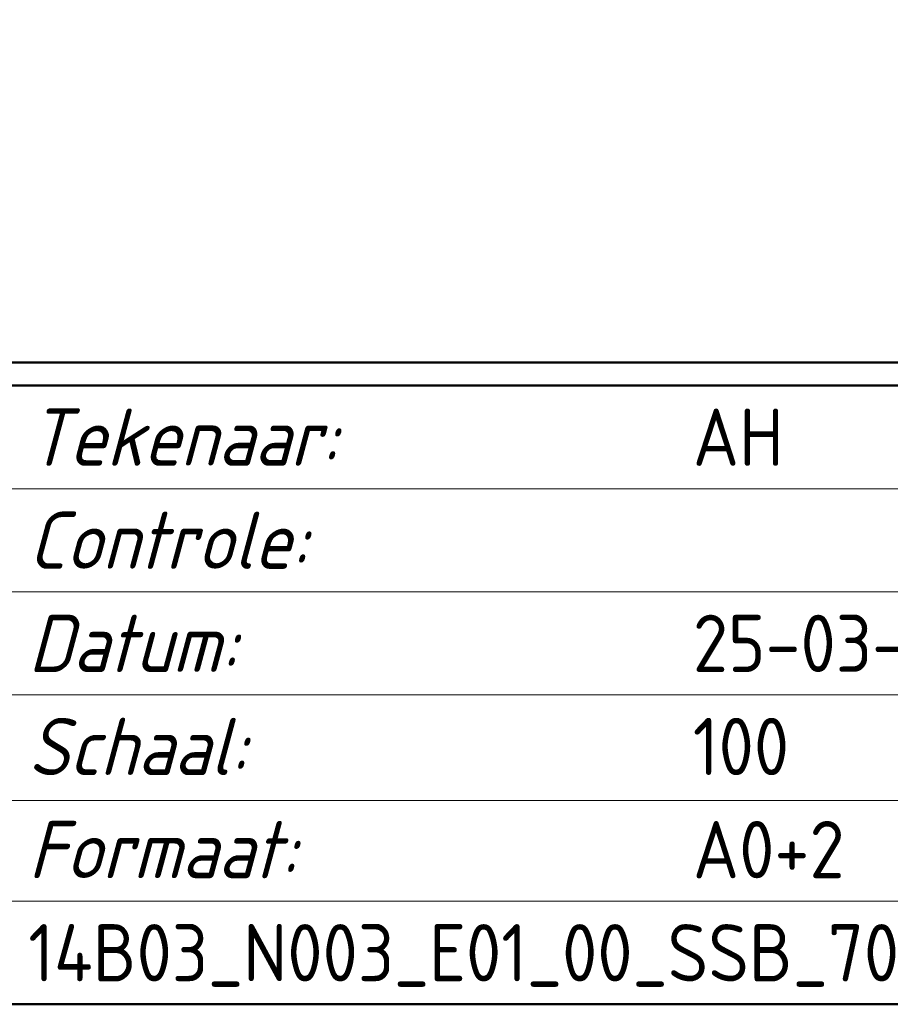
# Model space of a CAD drawing. Header units: millimetres. Extents: x -1609 to 2109, y 0 to 841.
# Tile 61 of 65: x 2021 to 2059, y 42 to 84. Entities that reach past the tile are written whole.
import ezdxf

# ---------------------------------------------------------------- set-up
doc = ezdxf.new("R2010")
doc.units = ezdxf.units.MM
doc.layers.add('RVB_ALG_TEKENBLAD_ALGEMEEN', color=2, linetype='Continuous')
doc.styles.add('RVB_TXT', font='isocp.shx')

# ---------------------------------------------------------------- blocks, each defined once
blk = doc.blocks.new('*U27')
at = {"color": 4, "linetype": 'Continuous', "lineweight": 50, "transparency": 16777216}
for points in [[(-168, 69.5), (-10, 69.5), (-10, 116), (-168, 116)], [(-168, 68.5), (-10, 68.5), (-10, 41.5), (-168, 41.5)]]:
    blk.add_lwpolyline(points, close=True, dxfattribs=at)
at = {"color": 1, "linetype": 'Continuous', "lineweight": 18, "transparency": 16777216}
for points in [[(-168, 64), (-10, 64)], [(-168, 59.5), (-10, 59.5)], [(-168, 55), (-10, 55)], [(-168, 50.4), (-10, 50.4)], [(-168, 46), (-10, 46)]]:
    blk.add_lwpolyline(points, dxfattribs=at)
at = {"color": 2, "linetype": 'Continuous', "lineweight": 25, "transparency": 16777216, "style": 'RVB_TXT', "oblique": 15}
for s, p in [('Tekenaar:', (-88, 65)), ('Controle:', (-88, 60.5)), ('Datum:', (-88, 56)), ('Schaal:', (-88, 51.5)), ('Formaat:', (-88, 47))]:
    blk.add_text(s, height=2.5, dxfattribs=at).set_placement(p)
at = {"color": 3, "linetype": 'Continuous', "lineweight": 35, "transparency": 16777216, "style": 'RVB_TXT'}
for tag, p in [('RVB_PROJNAAM', (-167, 111.5)), ('RVB_PROJLOC', (-167, 105.5)), ('RVB_SPEC1', (-167, 95)), ('RVB_SPEC2', (-167, 89)), ('RVB_SPEC3', (-167, 83)), ('RVB_SPEC4', (-167, 77)), ('RVB_SPEC5', (-167, 71)), ('RVB_DISC1', (-20, 29.5))]:
    blk.add_attdef(tag, p, '', height=3.5, dxfattribs=at)
at = {"color": 2, "linetype": 'Continuous', "lineweight": 25, "transparency": 16777216, "style": 'RVB_TXT'}
for tag, p in [('RVB_OBJNR', (-138, 65)), ('RVB_AUTEUR', (-59, 65)), ('RVB_GEBNR', (-138, 60.5)), ('RVB_CONTROLE', (-59, 60.5)), ('RVB_BESTNR', (-138, 56)), ('RVB_DATUM', (-59, 56)), ('RVB_PROJNR', (-138, 51.5)), ('RVB_SCHAAL', (-59, 51.5)), ('RVB_FASE', (-138, 47)), ('RVB_FORM', (-59, 47)), ('RVB_VERSIE', (-138, 42.5)), ('RVB_DOCUMENTCODE', (-88, 42.5))]:
    blk.add_attdef(tag, p, '', height=2.5, dxfattribs=at)
at = {"color": 200, "linetype": 'Continuous', "transparency": 16777216, "style": 'RVB_TXT', "flags": 1}
for tag, p in [('RVB_ICODE', (-48.5, 42.5)), ('RVB_BOUWLAAG', (-28.75, 42.5))]:
    blk.add_attdef(tag, p, '', height=2.5, dxfattribs=at)
at = {"color": 4, "linetype": 'Continuous', "lineweight": 50, "transparency": 16777216, "style": 'RVB_TXT'}
blk.add_attdef('RVB_DISC', (-48.5, 29.5), '', height=5, dxfattribs=at)

msp = doc.modelspace()

# ---------------------------------------------------------------- block references
at = {"layer": 'RVB_ALG_TEKENBLAD_ALGEMEEN', "transparency": 16777216}
ref = msp.add_blockref('*U27', (2109, 0), dxfattribs=at)
ref.add_attrib('RVB_AUTEUR', 'AH', (2050, 65), dxfattribs={"layer": '0', "color": 2, "linetype": 'Continuous', "lineweight": 25, "transparency": 16777216, "height": 2.5, "style": 'RVB_TXT'})
ref.add_attrib('RVB_DATUM', '25-03-2022', (2050, 56), dxfattribs={"layer": '0', "color": 2, "linetype": 'Continuous', "lineweight": 25, "transparency": 16777216, "height": 2.5, "style": 'RVB_TXT'})
ref.add_attrib('RVB_SCHAAL', '100', (2050, 51.5), dxfattribs={"layer": '0', "color": 2, "linetype": 'Continuous', "lineweight": 25, "transparency": 16777216, "height": 2.5, "style": 'RVB_TXT'})
ref.add_attrib('RVB_FORM', 'A0+2', (2050, 47), dxfattribs={"layer": '0', "color": 2, "linetype": 'Continuous', "lineweight": 25, "transparency": 16777216, "height": 2.5, "style": 'RVB_TXT'})
ref.add_attrib('RVB_DOCUMENTCODE', '14B03_N003_E01_00_SSB_70', (2021, 42.5), dxfattribs={"layer": '0', "color": 2, "linetype": 'Continuous', "lineweight": 25, "transparency": 16777216, "height": 2.5, "style": 'RVB_TXT'})

doc.saveas('drawing.dxf')
